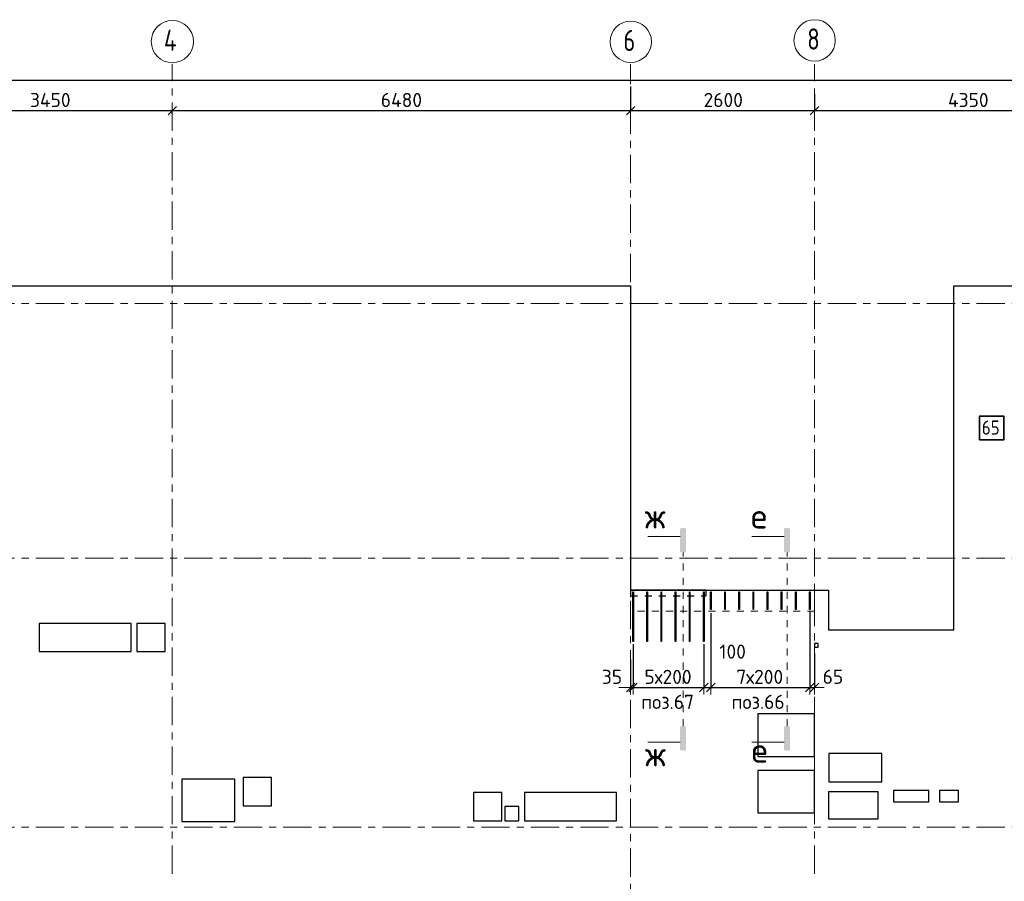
# Model space of a CAD drawing. Header units: metres. Extents: x -38 to 99, y -15 to 21.
# Tile 5 of 88: x 10 to 24, y 8 to 20. Entities that reach past the tile are written whole.
import ezdxf

# ---------------------------------------------------------------- set-up
doc = ezdxf.new("R2010")
doc.units = ezdxf.units.M
doc.header["$PDMODE"] = 65
for name, pattern in [('______11', [0.5, 0.4, -0.05, 0, -0.05]), ('______2', [0.0405, 0.03, -0.0105]), ('______3', [0.5, 0.4, -0.1]), ('______5', [1.1, 0.8, -0.1, 0.1, -0.1]), ('______9', [0.015, 0, -0.015])]:
    doc.linetypes.add(name, pattern=pattern)
for name, color, linetype, lineweight in [('XR$2$Осевая линия (1)', 7, '______5', 13), ('XR$2$Размерная линия (1)', 7, 'Continuous', 13), ('XR$4$Арм.стержн. Арматура края', 96, 'Continuous', 35), ('XR$4$Арм.стержн. Доп. арматура', 180, 'Continuous', 35), ('XR$4$Арм.стержн. Хомут', 240, 'Continuous', 35), ('XR$4$Балка (1)', 7, '______3', 13), ('XR$4$Перекрытие (1)', 7, 'Continuous', 35), ('XR$4$Размерная линия (1)', 7, 'Continuous', 13), ('XR$4$Текст_ общее_1', 7, 'Continuous', 13)]:
    doc.layers.add(name, color=color, linetype=linetype, lineweight=lineweight)
doc.styles.add('ISOCPEUR', font='txt')
doc.dimstyles.new('DIMSTYLE_3', dxfattribs={"dimtxt": 0.2, "dimasz": 0.2, "dimexe": 0, "dimexo": 0, "dimgap": 0.1, "dimtad": 2, "dimdec": 0, "dimlfac": 1000, "dimrnd": 5, "dimzin": 12, "dimdsep": 46, "dimtxsty": 'ISOCPEUR', "dimblk1": 'ALL_ML_STRICH', "dimblk2": 'ALL_ML_STRICH', "dimsah": 1, "dimcen": 0, "dimclrd": 7, "dimclre": 256, "dimclrt": 7, "dimadec": 0, "dimazin": 0, "dimtfac": 1, "dimtdec": 0, "dimtix": 1, "dimtmove": 2, "dimatfit": 3, "dimfxl": 0, "dimtzin": 0, "dimlwd": 0, "dimlwe": -3, "dimarcsym": 0})
doc.dimstyles.new('DIMSTYLE_33', dxfattribs={"dimtxt": 0.2, "dimasz": 0.2, "dimexe": 0, "dimexo": 0, "dimgap": 0.1, "dimtad": 2, "dimdec": 0, "dimlfac": 1000, "dimrnd": 5, "dimzin": 12, "dimdsep": 46, "dimtxsty": 'ISOCPEUR', "dimblk1": 'ALL_ML_STRICH', "dimblk2": 'ALL_ML_STRICH', "dimsah": 1, "dimcen": 0, "dimclrd": 7, "dimclre": 256, "dimclrt": 7, "dimadec": 0, "dimazin": 0, "dimtfac": 1, "dimtdec": 0, "dimtix": 1, "dimtmove": 2, "dimatfit": 3, "dimfxl": 0, "dimtvp": 1.2, "dimtzin": 0, "dimlwd": 0, "dimlwe": -3, "dimarcsym": 0})

# ---------------------------------------------------------------- blocks, each defined once
blk = doc.blocks.new('ALL_ML_STRICH')
at = {"color": 0, "linetype": 'ByBlock', "lineweight": -2}
for p, q in [((-1, 0), (0.5, 0)), ((-0.3, -0.3), (0.3, 0.3)), ((0, -0.5), (0, 0.5))]:
    blk.add_line(p, q, dxfattribs=at)
blk = doc.blocks.new('*D11')
at = {"layer": 'DEFPOINTS', "color": 7, "linetype": 'Continuous', "lineweight": 13, "transparency": 33554687}
for p in [(0.5, 19.557), (0.5, 19.377), (61.6, 17.12)]:
    blk.add_point(p, dxfattribs=at)
at = {"layer": 'XR$2$Размерная линия (1)', "color": 9, "linetype": 'Continuous', "lineweight": -2, "true_color": 0xc7c7c7, "transparency": 33554687}
for p, q in [((0.5, 19.357), (0.5, 19.557)), ((61.6, 17.14), (61.6, 19.557))]:
    blk.add_line(p, q, dxfattribs=at)
at = {"layer": 'XR$2$Размерная линия (1)', "color": 7, "linetype": 'Continuous', "lineweight": -2, "transparency": 33554687}
blk.add_line((0.5, 19.557), (61.6, 19.557), dxfattribs=at)
at = {"layer": 'XR$2$Размерная линия (1)', "color": 7, "linetype": 'Continuous', "lineweight": 13, "transparency": 33554687, "xscale": 0.2, "yscale": 0.2, "zscale": 0.2, "rotation": 180}
blk.add_blockref('ALL_ML_STRICH', (0.5, 19.557), dxfattribs=at)
at = {"layer": 'XR$2$Размерная линия (1)', "color": 7, "linetype": 'Continuous', "lineweight": 13, "transparency": 33554687, "xscale": 0.2, "yscale": 0.2, "zscale": 0.2}
blk.add_blockref('ALL_ML_STRICH', (61.6, 19.557), dxfattribs=at)
at = {"layer": 'XR$2$Размерная линия (1)', "color": 7, "linetype": 'Continuous', "lineweight": 13, "transparency": 33554687, "insert": (31.1, 19.707), "char_height": 0.2, "width": 1, "attachment_point": 5, "style": 'ISOCPEUR'}
blk.add_mtext('\\A1;{61100}', dxfattribs=at)
blk = doc.blocks.new('*D28')
at = {"layer": 'DEFPOINTS', "color": 7, "linetype": 'Continuous', "lineweight": 13, "transparency": 33554687}
for p in [(9.15, 19.126), (9.15, 19.126), (12.6, 19.061)]:
    blk.add_point(p, dxfattribs=at)
at = {"layer": 'XR$2$Размерная линия (1)', "color": 9, "linetype": 'Continuous', "lineweight": -2, "true_color": 0xc7c7c7, "transparency": 33554687}
for p, q in [((9.15, 19.126), (9.15, 19.126)), ((12.6, 19.081), (12.6, 19.126))]:
    blk.add_line(p, q, dxfattribs=at)
at = {"layer": 'XR$2$Размерная линия (1)', "color": 7, "linetype": 'Continuous', "lineweight": -2, "transparency": 33554687}
blk.add_line((9.15, 19.126), (12.6, 19.126), dxfattribs=at)
at = {"layer": 'XR$2$Размерная линия (1)', "color": 7, "linetype": 'Continuous', "lineweight": 13, "transparency": 33554687, "xscale": 0.2, "yscale": 0.2, "zscale": 0.2, "rotation": 180}
blk.add_blockref('ALL_ML_STRICH', (9.15, 19.126), dxfattribs=at)
at = {"layer": 'XR$2$Размерная линия (1)', "color": 7, "linetype": 'Continuous', "lineweight": 13, "transparency": 33554687, "xscale": 0.2, "yscale": 0.2, "zscale": 0.2}
blk.add_blockref('ALL_ML_STRICH', (12.6, 19.126), dxfattribs=at)
at = {"layer": 'XR$2$Размерная линия (1)', "color": 7, "linetype": 'Continuous', "lineweight": 13, "transparency": 33554687, "insert": (10.875, 19.276), "char_height": 0.2, "width": 0.8, "attachment_point": 5, "style": 'ISOCPEUR'}
blk.add_mtext('\\A1;{3450}', dxfattribs=at)
blk = doc.blocks.new('*D29')
at = {"layer": 'DEFPOINTS', "color": 7, "linetype": 'Continuous', "lineweight": 13, "transparency": 33554687}
for p in [(19.08, 19.487), (12.6, 19.126), (12.6, 19.061)]:
    blk.add_point(p, dxfattribs=at)
at = {"layer": 'XR$2$Размерная линия (1)', "color": 9, "linetype": 'Continuous', "lineweight": -2, "true_color": 0xc7c7c7, "transparency": 33554687}
for p, q in [((19.08, 19.467), (19.08, 19.126)), ((12.6, 19.081), (12.6, 19.126))]:
    blk.add_line(p, q, dxfattribs=at)
at = {"layer": 'XR$2$Размерная линия (1)', "color": 7, "linetype": 'Continuous', "lineweight": -2, "transparency": 33554687}
blk.add_line((12.6, 19.126), (19.08, 19.126), dxfattribs=at)
at = {"layer": 'XR$2$Размерная линия (1)', "color": 7, "linetype": 'Continuous', "lineweight": 13, "transparency": 33554687, "xscale": 0.2, "yscale": 0.2, "zscale": 0.2, "rotation": 180}
blk.add_blockref('ALL_ML_STRICH', (12.6, 19.126), dxfattribs=at)
at = {"layer": 'XR$2$Размерная линия (1)', "color": 7, "linetype": 'Continuous', "lineweight": 13, "transparency": 33554687, "xscale": 0.2, "yscale": 0.2, "zscale": 0.2}
blk.add_blockref('ALL_ML_STRICH', (19.08, 19.126), dxfattribs=at)
at = {"layer": 'XR$2$Размерная линия (1)', "color": 7, "linetype": 'Continuous', "lineweight": 13, "transparency": 33554687, "insert": (15.84, 19.276), "char_height": 0.2, "width": 0.8, "attachment_point": 5, "style": 'ISOCPEUR'}
blk.add_mtext('\\A1;{6480}', dxfattribs=at)
blk = doc.blocks.new('*D30')
at = {"layer": 'DEFPOINTS', "color": 7, "linetype": 'Continuous', "lineweight": 13, "transparency": 33554687}
for p in [(19.08, 19.487), (21.68, 19.379), (19.08, 19.126)]:
    blk.add_point(p, dxfattribs=at)
at = {"layer": 'XR$2$Размерная линия (1)', "color": 9, "linetype": 'Continuous', "lineweight": -2, "true_color": 0xc7c7c7, "transparency": 33554687}
for p, q in [((19.08, 19.467), (19.08, 19.126)), ((21.68, 19.359), (21.68, 19.126))]:
    blk.add_line(p, q, dxfattribs=at)
at = {"layer": 'XR$2$Размерная линия (1)', "color": 7, "linetype": 'Continuous', "lineweight": -2, "transparency": 33554687}
blk.add_line((19.08, 19.126), (21.68, 19.126), dxfattribs=at)
at = {"layer": 'XR$2$Размерная линия (1)', "color": 7, "linetype": 'Continuous', "lineweight": 13, "transparency": 33554687, "xscale": 0.2, "yscale": 0.2, "zscale": 0.2, "rotation": 180}
blk.add_blockref('ALL_ML_STRICH', (19.08, 19.126), dxfattribs=at)
at = {"layer": 'XR$2$Размерная линия (1)', "color": 7, "linetype": 'Continuous', "lineweight": 13, "transparency": 33554687, "xscale": 0.2, "yscale": 0.2, "zscale": 0.2}
blk.add_blockref('ALL_ML_STRICH', (21.68, 19.126), dxfattribs=at)
at = {"layer": 'XR$2$Размерная линия (1)', "color": 7, "linetype": 'Continuous', "lineweight": 13, "transparency": 33554687, "insert": (20.39, 19.276), "char_height": 0.2, "width": 0.8, "attachment_point": 5, "style": 'ISOCPEUR'}
blk.add_mtext('\\A1;{2600}', dxfattribs=at)
blk = doc.blocks.new('*D31')
at = {"layer": 'DEFPOINTS', "color": 7, "linetype": 'Continuous', "lineweight": 13, "transparency": 33554687}
for p in [(21.68, 19.379), (26.03, 19.379), (21.68, 19.126)]:
    blk.add_point(p, dxfattribs=at)
at = {"layer": 'XR$2$Размерная линия (1)', "color": 9, "linetype": 'Continuous', "lineweight": -2, "true_color": 0xc7c7c7, "transparency": 33554687}
for p, q in [((21.68, 19.359), (21.68, 19.126)), ((26.03, 19.359), (26.03, 19.126))]:
    blk.add_line(p, q, dxfattribs=at)
at = {"layer": 'XR$2$Размерная линия (1)', "color": 7, "linetype": 'Continuous', "lineweight": -2, "transparency": 33554687}
blk.add_line((21.68, 19.126), (26.03, 19.126), dxfattribs=at)
at = {"layer": 'XR$2$Размерная линия (1)', "color": 7, "linetype": 'Continuous', "lineweight": 13, "transparency": 33554687, "xscale": 0.2, "yscale": 0.2, "zscale": 0.2, "rotation": 180}
blk.add_blockref('ALL_ML_STRICH', (21.68, 19.126), dxfattribs=at)
at = {"layer": 'XR$2$Размерная линия (1)', "color": 7, "linetype": 'Continuous', "lineweight": 13, "transparency": 33554687, "xscale": 0.2, "yscale": 0.2, "zscale": 0.2}
blk.add_blockref('ALL_ML_STRICH', (26.03, 19.126), dxfattribs=at)
at = {"layer": 'XR$2$Размерная линия (1)', "color": 7, "linetype": 'Continuous', "lineweight": 13, "transparency": 33554687, "insert": (23.855, 19.276), "char_height": 0.2, "width": 0.8, "attachment_point": 5, "style": 'ISOCPEUR'}
blk.add_mtext('\\A1;{4350}', dxfattribs=at)
blk = doc.blocks.new('*D292')
at = {"layer": 'DEFPOINTS', "color": 7, "linetype": 'Continuous', "lineweight": 13, "transparency": 33554687}
for p in [(19.115, 11.606), (19.08, 11.39), (19.08, 10.974)]:
    blk.add_point(p, dxfattribs=at)
at = {"layer": 'XR$4$Размерная линия (1)', "color": 9, "linetype": 'Continuous', "lineweight": -2, "true_color": 0xc7c7c7, "transparency": 33554687}
for p, q in [((19.115, 11.586), (19.115, 10.974)), ((19.08, 11.37), (19.08, 10.974))]:
    blk.add_line(p, q, dxfattribs=at)
at = {"layer": 'XR$4$Размерная линия (1)', "color": 7, "linetype": 'Continuous', "lineweight": -2, "transparency": 33554687}
blk.add_line((19.08, 10.974), (19.115, 10.974), dxfattribs=at)
at = {"layer": 'XR$4$Размерная линия (1)', "color": 7, "linetype": 'Continuous', "lineweight": 13, "transparency": 33554687, "xscale": 0.2, "yscale": 0.2, "zscale": 0.2}
blk.add_blockref('ALL_ML_STRICH', (19.115, 10.974), dxfattribs=at)
at = {"layer": 'XR$4$Размерная линия (1)', "color": 7, "linetype": 'Continuous', "lineweight": 13, "transparency": 33554687, "xscale": 0.2, "yscale": 0.2, "zscale": 0.2, "rotation": 180}
blk.add_blockref('ALL_ML_STRICH', (19.08, 10.974), dxfattribs=at)
at = {"layer": 'XR$4$Размерная линия (1)', "color": 7, "linetype": 'Continuous', "lineweight": 13, "transparency": 33554687, "insert": (18.817, 11.124), "char_height": 0.2, "width": 0.4, "attachment_point": 5, "style": 'ISOCPEUR'}
blk.add_mtext('\\A1;{35}', dxfattribs=at)
blk = doc.blocks.new('*D293')
at = {"layer": 'DEFPOINTS', "color": 7, "linetype": 'Continuous', "lineweight": 13, "transparency": 33554687}
for p in [(19.115, 11.606), (20.115, 11.606), (19.115, 10.974)]:
    blk.add_point(p, dxfattribs=at)
at = {"layer": 'XR$4$Размерная линия (1)', "color": 9, "linetype": 'Continuous', "lineweight": -2, "true_color": 0xc7c7c7, "transparency": 33554687}
for p, q in [((19.115, 11.586), (19.115, 10.974)), ((20.115, 11.586), (20.115, 10.974))]:
    blk.add_line(p, q, dxfattribs=at)
at = {"layer": 'XR$4$Размерная линия (1)', "color": 7, "linetype": 'Continuous', "lineweight": -2, "transparency": 33554687}
blk.add_line((19.115, 10.974), (20.115, 10.974), dxfattribs=at)
at = {"layer": 'XR$4$Размерная линия (1)', "color": 7, "linetype": 'Continuous', "lineweight": 13, "transparency": 33554687, "xscale": 0.2, "yscale": 0.2, "zscale": 0.2, "rotation": 180}
blk.add_blockref('ALL_ML_STRICH', (19.115, 10.974), dxfattribs=at)
at = {"layer": 'XR$4$Размерная линия (1)', "color": 7, "linetype": 'Continuous', "lineweight": 13, "transparency": 33554687, "xscale": 0.2, "yscale": 0.2, "zscale": 0.2}
blk.add_blockref('ALL_ML_STRICH', (20.115, 10.974), dxfattribs=at)
at = {"layer": 'XR$4$Размерная линия (1)', "color": 7, "linetype": 'Continuous', "lineweight": 13, "transparency": 33554687, "insert": (19.275, 11.224), "char_height": 0.2, "width": 0.01, "attachment_point": 1, "line_spacing_factor": 0.60241, "style": 'ISOCPEUR'}
blk.add_mtext('5х200', dxfattribs=at)
blk = doc.blocks.new('*D294')
at = {"layer": 'DEFPOINTS', "color": 7, "linetype": 'Continuous', "lineweight": 13, "transparency": 33554687}
for p in [(20.215, 12.043), (20.115, 11.606), (20.115, 10.974)]:
    blk.add_point(p, dxfattribs=at)
at = {"layer": 'XR$4$Размерная линия (1)', "color": 9, "linetype": 'Continuous', "lineweight": -2, "true_color": 0xc7c7c7, "transparency": 33554687}
for p, q in [((20.215, 12.023), (20.215, 10.974)), ((20.115, 11.586), (20.115, 10.974))]:
    blk.add_line(p, q, dxfattribs=at)
at = {"layer": 'XR$4$Размерная линия (1)', "color": 7, "linetype": 'Continuous', "lineweight": -2, "transparency": 33554687}
blk.add_line((20.115, 10.974), (20.215, 10.974), dxfattribs=at)
at = {"layer": 'XR$4$Размерная линия (1)', "color": 7, "linetype": 'Continuous', "lineweight": 13, "transparency": 33554687, "xscale": 0.2, "yscale": 0.2, "zscale": 0.2, "rotation": 180}
blk.add_blockref('ALL_ML_STRICH', (20.115, 10.974), dxfattribs=at)
at = {"layer": 'XR$4$Размерная линия (1)', "color": 7, "linetype": 'Continuous', "lineweight": 13, "transparency": 33554687, "xscale": 0.2, "yscale": 0.2, "zscale": 0.2}
blk.add_blockref('ALL_ML_STRICH', (20.215, 10.974), dxfattribs=at)
at = {"layer": 'XR$4$Размерная линия (1)', "color": 7, "linetype": 'Continuous', "lineweight": 13, "transparency": 33554687, "insert": (20.523, 11.481), "char_height": 0.2, "width": 0.6, "attachment_point": 5, "style": 'ISOCPEUR'}
blk.add_mtext('\\A1;{100}', dxfattribs=at)
blk = doc.blocks.new('*D295')
at = {"layer": 'DEFPOINTS', "color": 7, "linetype": 'Continuous', "lineweight": 13, "transparency": 33554687}
for p in [(20.215, 12.043), (21.615, 12.064), (20.215, 10.974)]:
    blk.add_point(p, dxfattribs=at)
at = {"layer": 'XR$4$Размерная линия (1)', "color": 9, "linetype": 'Continuous', "lineweight": -2, "true_color": 0xc7c7c7, "transparency": 33554687}
for p, q in [((20.215, 12.023), (20.215, 10.974)), ((21.615, 12.044), (21.615, 10.974))]:
    blk.add_line(p, q, dxfattribs=at)
at = {"layer": 'XR$4$Размерная линия (1)', "color": 7, "linetype": 'Continuous', "lineweight": -2, "transparency": 33554687}
blk.add_line((20.215, 10.974), (21.615, 10.974), dxfattribs=at)
at = {"layer": 'XR$4$Размерная линия (1)', "color": 7, "linetype": 'Continuous', "lineweight": 13, "transparency": 33554687, "xscale": 0.2, "yscale": 0.2, "zscale": 0.2, "rotation": 180}
blk.add_blockref('ALL_ML_STRICH', (20.215, 10.974), dxfattribs=at)
at = {"layer": 'XR$4$Размерная линия (1)', "color": 7, "linetype": 'Continuous', "lineweight": 13, "transparency": 33554687, "xscale": 0.2, "yscale": 0.2, "zscale": 0.2}
blk.add_blockref('ALL_ML_STRICH', (21.615, 10.974), dxfattribs=at)
at = {"layer": 'XR$4$Размерная линия (1)', "color": 7, "linetype": 'Continuous', "lineweight": 13, "transparency": 33554687, "insert": (20.575, 11.224), "char_height": 0.2, "width": 0.01, "attachment_point": 1, "line_spacing_factor": 0.60241, "style": 'ISOCPEUR'}
blk.add_mtext('7х200', dxfattribs=at)
blk = doc.blocks.new('*D296')
at = {"layer": 'DEFPOINTS', "color": 7, "linetype": 'Continuous', "lineweight": 13, "transparency": 33554687}
for p in [(21.615, 12.064), (21.68, 11.476), (21.615, 10.974)]:
    blk.add_point(p, dxfattribs=at)
at = {"layer": 'XR$4$Размерная линия (1)', "color": 9, "linetype": 'Continuous', "lineweight": -2, "true_color": 0xc7c7c7, "transparency": 33554687}
for p, q in [((21.615, 12.044), (21.615, 10.974)), ((21.68, 11.456), (21.68, 10.974))]:
    blk.add_line(p, q, dxfattribs=at)
at = {"layer": 'XR$4$Размерная линия (1)', "color": 7, "linetype": 'Continuous', "lineweight": -2, "transparency": 33554687}
blk.add_line((21.615, 10.974), (21.68, 10.974), dxfattribs=at)
at = {"layer": 'XR$4$Размерная линия (1)', "color": 7, "linetype": 'Continuous', "lineweight": 13, "transparency": 33554687, "xscale": 0.2, "yscale": 0.2, "zscale": 0.2}
blk.add_blockref('ALL_ML_STRICH', (21.68, 10.974), dxfattribs=at)
at = {"layer": 'XR$4$Размерная линия (1)', "color": 7, "linetype": 'Continuous', "lineweight": 13, "transparency": 33554687, "xscale": 0.2, "yscale": 0.2, "zscale": 0.2, "rotation": 180}
blk.add_blockref('ALL_ML_STRICH', (21.615, 10.974), dxfattribs=at)
at = {"layer": 'XR$4$Размерная линия (1)', "color": 7, "linetype": 'Continuous', "lineweight": 13, "transparency": 33554687, "insert": (21.941, 11.125), "char_height": 0.2, "width": 0.4, "attachment_point": 5, "style": 'ISOCPEUR'}
blk.add_mtext('\\A1;{65}', dxfattribs=at)

msp = doc.modelspace()

# ---------------------------------------------------------------- hatches: boundary and pattern name
at = {"linetype": 'Continuous', "lineweight": 25, "true_color": 0x000000, "transparency": 33554687}
for points in [[(19.7811, 13.211), (19.7809, 13.2085), (19.7809, 12.8835), (19.8645, 12.8835), (19.8645, 13.2085), (19.8644, 13.211), (19.8639, 13.2135), (19.863, 13.2159), (19.8619, 13.2182), (19.8605, 13.2203), (19.8588, 13.2223), (19.8569, 13.224), (19.8548, 13.2254), (19.8525, 13.2265), (19.85, 13.2273), (19.8475, 13.2278), (19.845, 13.228), (19.8005, 13.228), (19.7979, 13.2278), (19.7954, 13.2273), (19.793, 13.2265), (19.7907, 13.2254), (19.7886, 13.224), (19.7866, 13.2223), (19.785, 13.2203), (19.7835, 13.2182), (19.7824, 13.2159), (19.7816, 13.2135)], [(21.2511, 13.211), (21.2509, 13.2085), (21.2509, 12.8835), (21.3345, 12.8835), (21.3345, 13.2085), (21.3344, 13.211), (21.3339, 13.2135), (21.333, 13.2159), (21.3319, 13.2182), (21.3305, 13.2203), (21.3288, 13.2223), (21.3269, 13.224), (21.3248, 13.2254), (21.3225, 13.2265), (21.32, 13.2273), (21.3175, 13.2278), (21.315, 13.228), (21.2705, 13.228), (21.2679, 13.2278), (21.2654, 13.2273), (21.263, 13.2265), (21.2607, 13.2254), (21.2586, 13.224), (21.2566, 13.2223), (21.255, 13.2203), (21.2535, 13.2182), (21.2524, 13.2159), (21.2516, 13.2135)]]:
    msp.add_hatch(color=18, dxfattribs=at).paths.add_polyline_path(points)
for points in [[(19.7811, 10.098), (19.7809, 10.1006), (19.7809, 10.4256), (19.8645, 10.4256), (19.8645, 10.1006), (19.8644, 10.098), (19.8639, 10.0955), (19.863, 10.0931), (19.8619, 10.0908), (19.8605, 10.0887), (19.8588, 10.0867), (19.8569, 10.0851), (19.8548, 10.0836), (19.8525, 10.0825), (19.85, 10.0817), (19.8475, 10.0812), (19.845, 10.081), (19.8005, 10.081), (19.7979, 10.0812), (19.7954, 10.0817), (19.793, 10.0825), (19.7907, 10.0836), (19.7886, 10.0851), (19.7866, 10.0867), (19.785, 10.0887), (19.7835, 10.0908), (19.7824, 10.0931), (19.7816, 10.0955)], [(21.2511, 10.098), (21.2509, 10.1006), (21.2509, 10.4256), (21.3345, 10.4256), (21.3345, 10.1006), (21.3344, 10.098), (21.3339, 10.0955), (21.333, 10.0931), (21.3319, 10.0908), (21.3305, 10.0887), (21.3288, 10.0867), (21.3269, 10.0851), (21.3248, 10.0836), (21.3225, 10.0825), (21.32, 10.0817), (21.3175, 10.0812), (21.315, 10.081), (21.2705, 10.081), (21.2679, 10.0812), (21.2654, 10.0817), (21.263, 10.0825), (21.2607, 10.0836), (21.2586, 10.0851), (21.2566, 10.0867), (21.255, 10.0887), (21.2535, 10.0908), (21.2524, 10.0931), (21.2516, 10.0955)]]:
    msp.add_hatch(color=18, dxfattribs=at).paths.add_polyline_path(points, flags=16)

# ---------------------------------------------------------------- linework, layer by layer
at = {"color": 7, "linetype": 'Continuous', "lineweight": 13, "transparency": 33554687}
for p, q in [((19.7809, 13.1065), (19.3242, 13.1065)), ((21.2509, 13.1065), (20.7942, 13.1065)), ((19.7809, 10.2026), (19.3242, 10.2026)), ((21.2509, 10.2026), (20.7942, 10.2026))]:
    msp.add_line(p, q, dxfattribs=at)
at = {"color": 7, "linetype": '______9', "lineweight": 13, "transparency": 33554687}
for p, q in [((19.8227, 10.4256), (19.8227, 12.8835)), ((21.2927, 10.4256), (21.2927, 12.8835))]:
    msp.add_line(p, q, dxfattribs=at)
at = {"layer": 'XR$2$Осевая линия (1)', "color": 253, "linetype": '______11', "lineweight": 13, "true_color": 0xa0a0a0, "transparency": 33554687}
for p, q in [((12.6, 8.34), (12.6, 19.78)), ((19.08, 7.6), (19.08, 19.78)), ((21.68, 8.34), (21.68, 19.78)), ((-2.63, 16.4), (62.6, 16.4)), ((-2.63, 12.8), (62.6, 12.8)), ((-2.63, 9), (62.6, 9))]:
    msp.add_line(p, q, dxfattribs=at)
at = {"layer": 'XR$2$Осевая линия (1)', "color": 7, "linetype": 'Continuous', "lineweight": 13, "transparency": 33554687}
for centre, radius in [((12.6013, 20.1017), 0.2988), ((19.0824, 20.0981), 0.2924), ((21.6824, 20.1181), 0.2924)]:
    msp.add_circle(centre, radius, dxfattribs=at)
at = {"layer": 'XR$4$Арм.стержн. Арматура края', "color": 40, "linetype": 'Continuous', "lineweight": 25, "transparency": 33554687}
for points in [[(19.119, 12.3252), (19.119, 11.6223), (19.111, 11.6223), (19.111, 12.3252), (19.119, 12.3252)], [(19.319, 12.3252), (19.319, 11.6223), (19.311, 11.6223), (19.311, 12.3252), (19.319, 12.3252)], [(19.519, 12.3252), (19.519, 11.6223), (19.511, 11.6223), (19.511, 12.3252), (19.519, 12.3252)], [(19.719, 12.3252), (19.719, 11.6223), (19.711, 11.6223), (19.711, 12.3252), (19.719, 12.3252)], [(19.919, 12.3252), (19.919, 11.6223), (19.911, 11.6223), (19.911, 12.3252), (19.919, 12.3252)], [(20.119, 12.3252), (20.119, 11.6223), (20.111, 11.6223), (20.111, 12.3252), (20.119, 12.3252)]]:
    msp.add_lwpolyline(points, dxfattribs=at)
at = {"layer": 'XR$4$Арм.стержн. Доп. арматура', "color": 7, "linetype": 'Continuous', "lineweight": 35, "transparency": 33554687}
msp.add_lwpolyline([(24.0124, 14.4736), (24.3591, 14.4736), (24.3591, 14.8069), (24.0124, 14.8069), (24.0124, 14.4736)], dxfattribs=at)
at = {"layer": 'XR$4$Арм.стержн. Хомут', "color": 40, "linetype": 'Continuous', "lineweight": 25, "transparency": 33554687}
for points in [[(20.219, 12.3263), (20.219, 12.0742), (20.211, 12.0742), (20.211, 12.3263), (20.219, 12.3263)], [(20.419, 12.3263), (20.419, 12.0742), (20.411, 12.0742), (20.411, 12.3263), (20.419, 12.3263)], [(20.619, 12.3263), (20.619, 12.0742), (20.611, 12.0742), (20.611, 12.3263), (20.619, 12.3263)], [(20.819, 12.3263), (20.819, 12.0742), (20.811, 12.0742), (20.811, 12.3263), (20.819, 12.3263)], [(21.019, 12.3263), (21.019, 12.0742), (21.011, 12.0742), (21.011, 12.3263), (21.019, 12.3263)], [(21.219, 12.3263), (21.219, 12.0742), (21.211, 12.0742), (21.211, 12.3263), (21.219, 12.3263)], [(21.419, 12.3263), (21.419, 12.0742), (21.411, 12.0742), (21.411, 12.3263), (21.419, 12.3263)], [(21.619, 12.3263), (21.619, 12.0742), (21.611, 12.0742), (21.611, 12.3263), (21.619, 12.3263)]]:
    msp.add_lwpolyline(points, dxfattribs=at)
at = {"layer": 'XR$4$Балка (1)', "color": 7, "linetype": '______2', "lineweight": 25, "transparency": 33554687}
for p, q in [((19.0799, 12.2702), (20.1499, 12.2702)), ((20.1499, 12.2702), (20.1499, 12.3502))]:
    msp.add_line(p, q, dxfattribs=at)
at = {"layer": 'XR$4$Перекрытие (1)', "color": 7, "linetype": 'Continuous', "lineweight": 25, "transparency": 33554687}
for p, q in [((0.25, 16.6502), (19.08, 16.6502)), ((19.08, 16.6502), (19.08, 12.3503)), ((23.6503, 11.7903), (23.6503, 16.6502)), ((23.6503, 16.6502), (32.675, 16.6502)), ((19.0799, 12.3502), (19.0799, 12.2702)), ((20.1499, 12.3502), (19.0799, 12.3502)), ((19.08, 12.3503), (21.88, 12.3503)), ((21.88, 12.3503), (21.88, 11.7903)), ((10.7194, 11.8802), (10.7194, 11.4802)), ((12.0194, 11.8802), (10.7194, 11.8802)), ((12.0194, 11.4802), (12.0194, 11.8802)), ((12.1001, 11.8802), (12.1001, 11.4802)), ((12.5001, 11.8802), (12.1001, 11.8802)), ((12.5001, 11.4802), (12.5001, 11.8802)), ((21.88, 11.7903), (23.6503, 11.7903)), ((21.68, 11.5937), (21.68, 11.5437)), ((21.73, 11.5937), (21.68, 11.5937)), ((21.73, 11.5437), (21.73, 11.5937)), ((10.7194, 11.4802), (12.0194, 11.4802)), ((12.1001, 11.4802), (12.5001, 11.4802)), ((21.68, 11.5437), (21.73, 11.5437)), ((20.88, 10.6003), (20.88, 10.0003)), ((21.68, 10.6003), (20.88, 10.6003)), ((21.68, 10.0003), (21.68, 10.6003)), ((21.8825, 10.0398), (21.8825, 9.6398)), ((22.6325, 10.0398), (21.8825, 10.0398)), ((22.6325, 9.6398), (22.6325, 10.0398)), ((20.88, 10.0003), (21.68, 10.0003)), ((20.88, 9.8003), (20.88, 9.2003)), ((21.68, 9.8003), (20.88, 9.8003)), ((21.68, 9.2003), (21.68, 9.8003)), ((12.7326, 9.6802), (12.7326, 9.0802)), ((13.4826, 9.6802), (12.7326, 9.6802)), ((13.4826, 9.0802), (13.4826, 9.6802)), ((13.6026, 9.7002), (13.6026, 9.3002)), ((14.0026, 9.7002), (13.6026, 9.7002)), ((14.0026, 9.3002), (14.0026, 9.7002)), ((21.8825, 9.6398), (22.6325, 9.6398)), ((16.86, 9.4902), (16.86, 9.0902)), ((17.26, 9.4902), (16.86, 9.4902)), ((17.26, 9.0902), (17.26, 9.4902)), ((17.58, 9.4902), (17.58, 9.0902)), ((18.88, 9.4902), (17.58, 9.4902)), ((18.88, 9.0902), (18.88, 9.4902)), ((21.8806, 9.4995), (21.8806, 9.1195)), ((22.5806, 9.4995), (21.8806, 9.4995)), ((22.5806, 9.1195), (22.5806, 9.4995)), ((22.7959, 9.5195), (22.7959, 9.3595)), ((23.2959, 9.5195), (22.7959, 9.5195)), ((23.2959, 9.3595), (23.2959, 9.5195)), ((23.4459, 9.5195), (23.4459, 9.3595)), ((23.7159, 9.5195), (23.4459, 9.5195)), ((23.7159, 9.3595), (23.7159, 9.5195)), ((22.7959, 9.3595), (23.2959, 9.3595)), ((23.4459, 9.3595), (23.7159, 9.3595)), ((13.6026, 9.3002), (14.0026, 9.3002)), ((17.3, 9.2902), (17.3, 9.0902)), ((17.5, 9.2902), (17.3, 9.2902)), ((17.5, 9.0902), (17.5, 9.2902)), ((20.88, 9.2003), (21.68, 9.2003)), ((12.7326, 9.0802), (13.4826, 9.0802)), ((16.86, 9.0902), (17.26, 9.0902)), ((17.3, 9.0902), (17.5, 9.0902)), ((17.58, 9.0902), (18.88, 9.0902)), ((21.8806, 9.1195), (22.5806, 9.1195))]:
    msp.add_line(p, q, dxfattribs=at)
at = {"layer": 'XR$4$Перекрытие (1)', "color": 7, "linetype": '______2', "lineweight": 18, "transparency": 33554687}
for p, q in [((19.0799, 12.0502), (19.0799, 12.2702)), ((20.1499, 12.3502), (21.6799, 12.3502)), ((21.6799, 12.3502), (21.6799, 12.0502)), ((21.6799, 12.0502), (19.0799, 12.0502))]:
    msp.add_line(p, q, dxfattribs=at)

# ---------------------------------------------------------------- texts
at = {"color": 7, "linetype": 'Continuous', "lineweight": 13, "transparency": 33554687, "char_height": 0.35, "attachment_point": 5, "style": 'ISOCPEUR'}
for s, insert, width in [('\\A1;{\\fISOCPEUR|i0|b0;\\H0.350000;\\W1.000000;\\C7;ж}\\P', (19.4268, 13.3955), 0.458182), ('\\A1;{\\fISOCPEUR|i0|b0;\\H0.350000;\\W1.000000;\\C7;е}\\P', (20.8968, 13.3955), 0.381111), ('\\A1;{\\fISOCPEUR|i0|b0;\\H0.350000;\\W1.000000;\\C7;е}\\P', (20.9033, 10.0869), 0.381111), ('\\A1;{\\fISOCPEUR|i0|b0;\\H0.350000;\\W1.000000;\\C7;ж}\\P', (19.4308, 10.0343), 0.458182)]:
    msp.add_mtext(s, dxfattribs=dict(at, insert=insert, width=width))
at = {"layer": 'XR$2$Осевая линия (1)', "color": 7, "linetype": 'Continuous', "lineweight": 13, "transparency": 33554687, "char_height": 0.3, "attachment_point": 7, "style": 'ISOCPEUR'}
for s, insert, width in [('\\W0.80;4', (12.4813, 19.9712), 0.359833), ('\\W0.78;6', (18.9774, 19.9676), 0.326407), ('\\W0.78;8', (21.5774, 19.9876), 0.326407)]:
    msp.add_mtext(s, dxfattribs=dict(at, insert=insert, width=width))
at = {"layer": 'XR$4$Арм.стержн. Доп. арматура', "color": 7, "linetype": 'Continuous', "lineweight": 25, "transparency": 33554687, "insert": (24.0458, 14.5469), "char_height": 0.2, "width": 0.367208, "attachment_point": 7, "style": 'ISOCPEUR'}
msp.add_mtext('\\W0.87;65', dxfattribs=at)
at = {"layer": 'XR$4$Текст_ общее_1', "color": 7, "linetype": 'Continuous', "lineweight": 13, "transparency": 33554687, "char_height": 0.2, "width": 0.844937, "attachment_point": 5, "style": 'ISOCPEUR'}
for s, insert in [('\\A1;{\\fISOCPEUR|i0|b0;\\H0.200000;\\W1.000000;\\C7;поз.67}\\P', (19.6031, 10.7705)), ('\\A1;{\\fISOCPEUR|i0|b0;\\H0.200000;\\W1.000000;\\C7;поз.66}\\P', (20.8831, 10.7705))]:
    msp.add_mtext(s, dxfattribs=dict(at, insert=insert))

# ---------------------------------------------------------------- dimensions: what is measured, and where the dimension line sits
at = {"layer": 'XR$2$Размерная линия (1)', "color": 7, "linetype": 'Continuous', "lineweight": 13, "transparency": 33554687}
for base, p1, p2, picture, middle in [((61.6, 19.5574), (0.5, 19.3568), (61.6, 17.1397), '*D11', (31.1, 19.7074)), ((12.6, 19.1261), (9.15, 19.1261), (12.6, 19.0812), '*D28', (10.875, 19.2761)), ((19.08, 19.1261), (12.6, 19.0812), (19.08, 19.4674), '*D29', (15.84, 19.2761)), ((21.68, 19.1261), (19.08, 19.4674), (21.68, 19.359), '*D30', (20.39, 19.2761)), ((26.03, 19.1261), (21.68, 19.359), (26.03, 19.359), '*D31', (23.855, 19.2761))]:
    dim = msp.add_linear_dim(base=base, p1=p1, p2=p2, dimstyle='DIMSTYLE_3', override={"dimpost": '<>', "dimclrd": 7, "dimclre": 9, "dimclrt": 7, "dimlwd": 0, "dimlwe": 65533}, dxfattribs=at)
    dim.commit()
    dim.dimension.update_dxf_attribs({"geometry": picture, "text_midpoint": middle, "dimtype": 160})
at = {"layer": 'XR$4$Размерная линия (1)', "color": 7, "linetype": 'Continuous', "lineweight": 13, "transparency": 33554687}
for base, p1, p2, picture, middle in [((20.215, 10.9743), (20.115, 11.5863), (20.215, 12.0231), '*D294', (20.5229, 11.481)), ((21.68, 10.9743), (21.615, 12.0436), (21.68, 11.4557), '*D296', (21.9407, 11.1254)), ((19.115, 10.9743), (19.08, 11.3699), (19.115, 11.5863), '*D292', (18.8172, 11.1242))]:
    dim = msp.add_linear_dim(base=base, p1=p1, p2=p2, dimstyle='DIMSTYLE_33', override={"dimpost": '<>', "dimclrd": 7, "dimclre": 9, "dimclrt": 7, "dimlwd": 0, "dimlwe": 65533}, dxfattribs=at)
    dim.commit()
    dim.dimension.update_dxf_attribs({"geometry": picture, "text_midpoint": middle, "dimtype": 160})
for base, p1, p2, text, picture, middle in [((21.615, 10.9743), (20.215, 12.0231), (21.615, 12.0436), '7х200', '*D295', (20.915, 11.0743)), ((20.115, 10.9743), (19.115, 11.5863), (20.115, 11.5863), '5х200', '*D293', (19.615, 11.0743))]:
    dim = msp.add_linear_dim(base=base, p1=p1, p2=p2, text=text, dimstyle='DIMSTYLE_3', override={"dimpost": '<>', "dimclrd": 7, "dimclre": 9, "dimclrt": 7, "dimlwd": 0, "dimlwe": 65533}, dxfattribs=at)
    dim.commit()
    dim.dimension.update_dxf_attribs({"geometry": picture, "text_midpoint": middle, "dimtype": 160})

doc.saveas('drawing.dxf')
